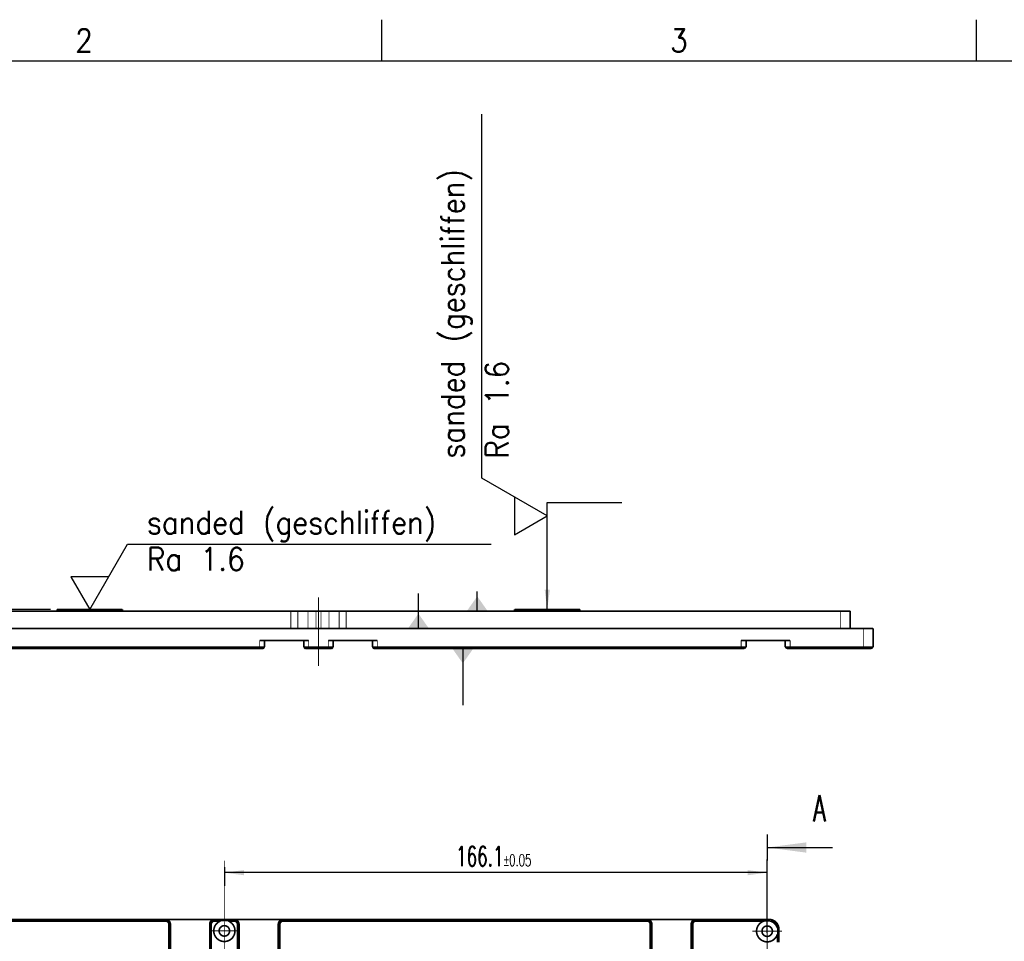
# Model space of a CAD drawing. Header units: millimetres. Extents: x -102 to 492, y -46 to 374.
# Tile 4 of 8: x 49 to 199, y 233 to 374. Entities that reach past the tile are written whole.
import ezdxf

# ---------------------------------------------------------------- set-up
doc = ezdxf.new("R2010")
doc.units = ezdxf.units.MM
doc.linetypes.add('DOT_CENTER', pattern=[14, 12, -1, 0, -1])
doc.linetypes.add('PHANTOM', pattern=[13, 10, -1, 0, -1, 0, -1])
doc.layers.add('1', color=7, linetype='Continuous')
doc.styles.add('CONVERTER_11', font='txt.shx', dxfattribs={"width": 0.63})
doc.styles.add('CONVERTER_13', font='txt.shx', dxfattribs={"width": 0.9})
doc.dimstyles.new('ME10_DIM_51', dxfattribs={"dimtxt": 6, "dimasz": 6, "dimexe": 4, "dimexo": 2, "dimgap": 2, "dimtad": 1, "dimdsep": 46, "dimtxsty": 'CONVERTER_11', "dimsah": 1, "dimcen": 0.09, "dimclrd": 3, "dimclre": 3, "dimclrt": 3, "dimadec": 0, "dimazin": 0, "dimtol": 1, "dimtp": 0.05, "dimtm": 0.05, "dimtfac": 0.6, "dimtix": 1, "dimtmove": 0, "dimatfit": 3, "dimfxl": 1, "dimtolj": 1, "dimtzin": 0, "dimarcsym": 0})
doc.dimstyles.new('ME10_DIM_57', dxfattribs={"dimtxt": 6, "dimasz": 6, "dimexe": 4, "dimexo": 2, "dimgap": 2, "dimtad": 1, "dimdsep": 46, "dimtxsty": 'CONVERTER_11', "dimsah": 1, "dimcen": 0.09, "dimclrd": 3, "dimclre": 3, "dimclrt": 3, "dimadec": 0, "dimazin": 0, "dimtol": 1, "dimtp": -0.1, "dimtm": 0.05, "dimtfac": 1, "dimtdec": 1, "dimtix": 1, "dimtmove": 0, "dimatfit": 3, "dimfxl": 1, "dimtolj": 1, "dimtzin": 0, "dimarcsym": 0})
doc.dimstyles.get("Standard").update_dxf_attribs({"dimtxt": 0.18, "dimasz": 0.18, "dimexe": 0.18, "dimexo": 0.0625, "dimgap": 0.09, "dimtad": 0, "dimtih": 1, "dimtoh": 1, "dimdec": 4, "dimzin": 0, "dimdsep": 46, "dimtxsty": 'Standard', "dimcen": 0.09, "dimadec": 0, "dimazin": 0, "dimtfac": 1, "dimtdec": 4, "dimtofl": 0, "dimtmove": 0, "dimatfit": 3, "dimfxl": 1, "dimtolj": 1, "dimtzin": 0, "dimarcsym": 0})

# ---------------------------------------------------------------- blocks, each defined once
blk = doc.blocks.new('E8027-21201_Stiffener_Inlay__5', base_point=(-10.15, 203.75))
at = {"color": 7, "linetype": 'Continuous', "const_width": 0.5}
for points in [[(30.48, 473.6), (141.8, 473.6)], [(30.48, 473.1), (141.8, 473.1)], [(141.8, 473.6), (156.8, 473.6)], [(156.8, 473.6), (162.8, 473.6)], [(156.8, 473.1), (158.55, 473.1)], [(161.05, 473.1), (162.8, 473.1)], [(162.8, 473.6), (177.8, 473.6)], [(177.8, 473.6), (289.12, 473.6)], [(177.8, 473.1), (289.12, 473.1)], [(289.12, 473.6), (304.12, 473.6)], [(326.5, 473.6), (304.12, 473.6)], [(324.92, 473.1), (304.12, 473.1)], [(142.8, 452.3), (142.8, 472.1)], [(143.3, 452.3), (143.3, 472.1)], [(155.3, 472.1), (155.3, 452.3)], [(155.8, 472.1), (155.8, 452.3)], [(163.8, 452.3), (163.8, 472.1)], [(164.3, 452.3), (164.3, 472.1)], [(176.3, 472.1), (176.3, 452.3)], [(176.8, 472.1), (176.8, 452.3)], [(290.12, 452.3), (290.12, 472.1)], [(290.62, 452.3), (290.62, 472.1)], [(302.62, 472.1), (302.62, 452.3)], [(303.12, 472.1), (303.12, 452.3)], [(329.5, 466.55), (329.5, 470.6)], [(329, 466.55), (329, 469.02)]]:
    blk.add_lwpolyline(points, dxfattribs=at)
for points in [[(143.3, 472.1, 0.414214), (141.8, 473.6, 0.414214)], [(142.8, 472.1, 0.414214), (141.8, 473.1, 0.414214)], [(156.8, 473.6, 0.414214), (155.3, 472.1, 0.414214)], [(156.8, 473.1, 0.414214), (155.8, 472.1, 0.414214)], [(158.55, 473.1, 5), (161.05, 473.1, 5)], [(164.3, 472.1, 0.414214), (162.8, 473.6, 0.414214)], [(163.8, 472.1, 0.414214), (162.8, 473.1, 0.414214)], [(177.8, 473.6, 0.414214), (176.3, 472.1, 0.414214)], [(177.8, 473.1, 0.414214), (176.8, 472.1, 0.414214)], [(290.62, 472.1, 0.414214), (289.12, 473.6, 0.414214)], [(290.12, 472.1, 0.414214), (289.12, 473.1, 0.414214)], [(304.12, 473.6, 0.414214), (302.62, 472.1, 0.414214)], [(304.12, 473.1, 0.414214), (303.12, 472.1, 0.414214)], [(324.92, 473.1, 1.648748), (329, 469.02, 1.648748)], [(329.5, 470.6, 0.414214), (326.5, 473.6, 0.414214)], [(328.94, 471.16, 0.213973), (327.06, 473.04, 0.213973)], [(328.94, 471.16, 0.288058), (327.06, 473.04, 0.288058)]]:
    blk.add_lwpolyline(points, format="xyb", dxfattribs=at)
at = {"color": 3, "linetype": 'Continuous', "const_width": 0.25}
for points in [[(141.8, 473.6), (141.8, 473.1)], [(156.8, 473.6), (156.8, 473.1)], [(162.8, 473.1), (162.8, 473.6)], [(177.8, 473.1), (177.8, 473.6)], [(289.12, 473.6), (289.12, 473.1)], [(304.12, 473.6), (304.12, 473.1)], [(326.5, 473.15), (326.5, 473.6)], [(143.3, 472.1), (142.8, 472.1)], [(155.8, 472.1), (155.3, 472.1)], [(163.8, 472.1), (164.3, 472.1)], [(176.8, 472.1), (176.3, 472.1)], [(290.62, 472.1), (290.12, 472.1)], [(303.12, 472.1), (302.62, 472.1)], [(329.5, 470.6), (329.05, 470.6)]]:
    blk.add_lwpolyline(points, dxfattribs=at)
at = {"color": 7, "linetype": 'Continuous', "const_width": 0.5}
for points in [[(158.2, 470.1, 1), (161.4, 470.1, 1)], [(324.3, 470, 1), (327.5, 470, 1)]]:
    blk.add_lwpolyline(points, format="xyb", close=True, dxfattribs=at)
at = {"color": 7, "linetype": 'Continuous'}
for points, knots in [([(161.05, 473.1), (160.84, 473.14), (160.43, 473.21), (159.8, 473.23), (159.17, 473.21), (158.76, 473.14), (158.55, 473.1)], [0, 0, 0, 0, 0.630791, 1.255621, 1.882717, 2.515546, 2.515546, 2.515546, 2.515546]), ([(324.92, 473.1), (325.05, 473.12), (325.31, 473.15), (325.71, 473.18), (326.1, 473.18), (326.37, 473.16), (326.5, 473.15)], [0, 0, 0, 0, 0.394979, 0.78794, 1.183776, 1.580431, 1.580431, 1.580431, 1.580431]), ([(326.5, 473.15), (326.55, 473.14), (326.64, 473.13), (326.78, 473.11), (326.92, 473.08), (327.01, 473.05), (327.06, 473.04)], [0, 0, 0, 0, 0.1482553, 0.284154, 0.4199773, 0.5680007, 0.5680007, 0.5680007, 0.5680007]), ([(328.94, 471.16), (328.95, 471.11), (328.98, 471.02), (329.01, 470.88), (329.03, 470.74), (329.04, 470.65), (329.05, 470.6)], [0, 0, 0, 0, 0.1418891, 0.2838469, 0.4197455, 0.5680008, 0.5680008, 0.5680008, 0.5680008]), ([(329.05, 470.6), (329.06, 470.47), (329.08, 470.21), (329.08, 469.81), (329.05, 469.42), (329.02, 469.15), (329, 469.02)], [0, 0, 0, 0, 0.395541, 0.79029, 1.184248, 1.580431, 1.580431, 1.580431, 1.580431])]:
    blk.add_open_spline(points, degree=3, knots=knots, dxfattribs=at)
at = {"layer": '1', "color": 1, "linetype": 'DOT_CENTER', "const_width": 0.25}
for points in [[(159.8, 474.68), (159.8, 465.53)], [(325.9, 474.58), (325.9, 465.43)], [(164.38, 470.1), (155.23, 470.1)], [(330.48, 470), (321.33, 470)], [(325.9, 467.48), (325.9, 462.73)]]:
    blk.add_lwpolyline(points, dxfattribs=at)
blk = doc.blocks.new('*D78')
at = {"layer": '1', "color": 3, "linetype": 'Continuous'}
for p, q in [((325.9, 469.48), (325.9, 491.9)), ((159.8, 489.57), (159.8, 483.9)), ((325.9, 487.9), (159.8, 487.9))]:
    blk.add_line(p, q, dxfattribs=at)
at = {"layer": '1', "color": 3}
for points in [[(165.8, 488.69), (165.8, 487.11), (159.8, 487.9)], [(319.9, 487.11), (319.9, 488.69), (325.9, 487.9)]]:
    blk.add_solid(points, dxfattribs=at)
at = {"layer": '1', "color": 3, "insert": (230.68, 489.9), "char_height": 6, "attachment_point": 7, "rotation": 0.0001, "line_spacing_factor": 0.60024, "style": 'CONVERTER_11'}
blk.add_mtext('\\C3;166.1\\C3;\\H3.6;{\\Fgdt;`}0.05', dxfattribs=at)
blk = doc.blocks.new('AM_CREATE_SYMBOL_SURFACE__6', base_point=(129.3, 298.5))
at = {"layer": '1', "color": 7, "linetype": 'Continuous'}
for p, q in [((119.3, 304.27), (119.3, 359.93)), ((129.3, 298.5), (119.3, 304.27)), ((124.3, 301.39), (124.3, 295.62)), ((124.3, 295.62), (129.3, 298.5))]:
    blk.add_line(p, q, dxfattribs=at)
at = {"layer": '1', "color": 3, "char_height": 3.5, "attachment_point": 7, "rotation": 90, "line_spacing_factor": 1.080432, "style": 'CONVERTER_13'}
for s, insert in [('sanded (geschliffen)', (117.75, 307.25)), ('Ra 1.6', (123.35, 307.25))]:
    blk.add_mtext(s, dxfattribs=dict(at, insert=insert))
blk = doc.blocks.new('AM_CREATE_SYMBOL_SURFACE__7', base_point=(59.3, 284.2))
at = {"layer": '1', "color": 7, "linetype": 'Continuous'}
for p, q in [((59.3, 284.2), (65.07, 294.2)), ((65.07, 294.2), (120.72, 294.2)), ((62.18, 289.2), (56.42, 289.2)), ((56.42, 289.2), (59.3, 284.2))]:
    blk.add_line(p, q, dxfattribs=at)
at = {"layer": '1', "color": 3, "style": 'CONVERTER_13', "width": 0.9}
for s, p in [('sanded (geschliffen)', (68.05, 295.75)), ('Ra 1.6', (68.05, 290.15))]:
    blk.add_text(s, height=3.5, dxfattribs=at).set_placement(p)
blk = doc.blocks.new('E8027-21201_Stiffener_Inlay__11', base_point=(18.65, 556.15))
at = {"color": 7, "linetype": 'Continuous', "const_width": 0.5}
for points in [[(25.9, 567.9), (28.9, 567.9)], [(25.9, 562.6), (25.9, 567.9)], [(108.6, 567.9), (28.9, 567.9)], [(108.6, 567.9), (108.6, 568.4)], [(128.6, 568.4), (108.6, 568.4)], [(128.6, 567.9), (108.6, 567.9)], [(128.6, 567.9), (128.6, 568.4)], [(180.15, 567.9), (128.6, 567.9)], [(180.15, 567.9), (182.27, 567.9)], [(182.27, 567.9), (185.37, 567.9)], [(187.84, 567.9), (185.37, 567.9)], [(189.36, 567.9), (187.84, 567.9)], [(191.83, 567.9), (189.36, 567.9)], [(194.93, 567.9), (191.83, 567.9)], [(197.05, 567.9), (194.93, 567.9)], [(248.6, 567.9), (197.05, 567.9)], [(268.6, 568.4), (248.6, 568.4)], [(248.6, 567.9), (248.6, 568.4)], [(268.6, 567.9), (248.6, 567.9)], [(268.6, 567.9), (268.6, 568.4)], [(348.3, 567.9), (268.6, 567.9)], [(351.3, 567.9), (348.3, 567.9)], [(351.3, 567.9), (351.3, 562.6)], [(18.9, 562.6), (21.9, 562.6)], [(18.9, 556.9), (18.9, 562.6)], [(21.9, 562.6), (25.9, 562.6)], [(25.9, 562.6), (28.9, 562.6)], [(28.9, 562.6), (180.15, 562.6)], [(180.15, 562.6), (182.27, 562.6)], [(182.27, 562.6), (185.37, 562.6)], [(185.37, 562.6), (187.84, 562.6)], [(187.84, 562.6), (189.36, 562.6)], [(189.36, 562.6), (191.83, 562.6)], [(191.83, 562.6), (194.93, 562.6)], [(194.93, 562.6), (197.05, 562.6)], [(197.05, 562.6), (348.3, 562.6)], [(348.3, 562.6), (351.3, 562.6)], [(351.3, 562.6), (355.3, 562.6)], [(355.3, 562.6), (358.3, 562.6)], [(358.3, 556.9), (358.3, 562.6)], [(44.28, 558.9), (45.78, 558.9)], [(45.78, 558.9), (57.78, 558.9)], [(45.78, 556.9), (45.78, 558.9)], [(57.78, 556.9), (57.78, 558.9)], [(57.78, 558.9), (59.28, 558.9)], [(170.6, 558.9), (172.1, 558.9)], [(172.1, 556.9), (172.1, 558.9)], [(172.1, 558.9), (184.1, 558.9)], [(184.1, 558.9), (185.6, 558.9)], [(184.1, 558.9), (184.1, 556.9)], [(191.6, 558.9), (193.1, 558.9)], [(193.1, 556.9), (193.1, 558.9)], [(193.1, 558.9), (205.1, 558.9)], [(205.1, 556.9), (205.1, 558.9)], [(205.1, 558.9), (206.6, 558.9)], [(317.92, 558.9), (319.42, 558.9)], [(319.42, 558.9), (331.42, 558.9)], [(319.42, 556.9), (319.42, 558.9)], [(331.42, 558.9), (332.92, 558.9)], [(331.42, 558.9), (331.42, 556.9)], [(19.35, 556.45), (18.9, 556.9)], [(18.9, 556.9), (21.9, 556.9)], [(19.4, 556.4), (19.35, 556.45)], [(19.4, 556.4), (19.46, 556.4)], [(21.34, 556.4), (19.46, 556.4)], [(23.48, 556.4), (21.34, 556.4)], [(44.28, 556.9), (21.9, 556.9)], [(44.28, 556.4), (23.48, 556.4)], [(44.28, 556.9), (45.78, 556.9)], [(44.28, 556.4), (45.28, 556.4)], [(45.28, 556.4), (45.78, 556.9)], [(57.78, 556.9), (59.28, 556.9)], [(58.28, 556.4), (57.78, 556.9)], [(58.28, 556.4), (59.28, 556.4)], [(59.28, 556.9), (170.6, 556.9)], [(59.28, 556.4), (170.6, 556.4)], [(170.6, 556.9), (172.1, 556.9)], [(170.6, 556.4), (171.6, 556.4)], [(171.6, 556.4), (172.1, 556.9)], [(185.6, 556.9), (184.1, 556.9)], [(184.6, 556.4), (184.1, 556.9)], [(185.6, 556.4), (184.6, 556.4)], [(185.6, 556.9), (191.6, 556.9)], [(185.6, 556.4), (187.35, 556.4)], [(189.85, 556.4), (187.35, 556.4)], [(189.85, 556.4), (191.6, 556.4)], [(191.6, 556.9), (193.1, 556.9)], [(191.6, 556.4), (192.6, 556.4)], [(192.6, 556.4), (193.1, 556.9)], [(205.1, 556.9), (206.6, 556.9)], [(205.6, 556.4), (205.1, 556.9)], [(205.6, 556.4), (206.6, 556.4)], [(206.6, 556.9), (317.92, 556.9)], [(206.6, 556.4), (317.92, 556.4)], [(317.92, 556.9), (319.42, 556.9)], [(317.92, 556.4), (318.92, 556.4)], [(318.92, 556.4), (319.42, 556.9)], [(332.92, 556.9), (331.42, 556.9)], [(331.92, 556.4), (331.42, 556.9)], [(332.92, 556.4), (331.92, 556.4)], [(355.3, 556.9), (332.92, 556.9)], [(353.72, 556.4), (332.92, 556.4)], [(353.72, 556.4), (355.86, 556.4)], [(358.3, 556.9), (355.3, 556.9)], [(355.86, 556.4), (357.74, 556.4)], [(357.74, 556.4), (357.8, 556.4)], [(357.85, 556.45), (357.8, 556.4)], [(357.85, 556.45), (358.3, 556.9)]]:
    blk.add_lwpolyline(points, dxfattribs=at)
at = {"color": 3, "linetype": 'Continuous', "const_width": 0.25}
for points in [[(28.9, 562.6), (28.9, 567.9)], [(180.15, 562.6), (180.15, 567.9)], [(182.27, 562.6), (182.27, 567.9)], [(185.37, 562.6), (185.37, 567.9)], [(187.84, 562.6), (187.84, 567.9)], [(189.36, 562.6), (189.36, 567.9)], [(191.83, 562.6), (191.83, 567.9)], [(194.93, 562.6), (194.93, 567.9)], [(197.05, 562.6), (197.05, 567.9)], [(348.3, 562.6), (348.3, 567.9)], [(21.9, 562.6), (21.9, 556.9)], [(355.3, 562.6), (355.3, 556.9)], [(44.28, 556.9), (44.28, 558.9)], [(59.28, 558.9), (59.28, 556.9)], [(170.6, 556.9), (170.6, 558.9)], [(185.6, 558.9), (185.6, 556.9)], [(191.6, 556.9), (191.6, 558.9)], [(206.6, 558.9), (206.6, 556.9)], [(317.92, 556.9), (317.92, 558.9)], [(332.92, 558.9), (332.92, 556.9)], [(21.9, 556.9), (21.9, 556.45)], [(44.28, 556.9), (44.28, 556.4)], [(59.28, 556.9), (59.28, 556.4)], [(170.6, 556.9), (170.6, 556.4)], [(185.6, 556.9), (185.6, 556.4)], [(191.6, 556.4), (191.6, 556.9)], [(206.6, 556.4), (206.6, 556.9)], [(317.92, 556.9), (317.92, 556.4)], [(332.92, 556.9), (332.92, 556.4)], [(355.3, 556.45), (355.3, 556.9)]]:
    blk.add_lwpolyline(points, dxfattribs=at)
at = {"color": 7, "linetype": 'Continuous'}
for points, knots in [([(19.35, 556.45), (19.36, 556.44), (19.37, 556.43), (19.4, 556.42), (19.43, 556.41), (19.45, 556.4), (19.46, 556.4)], [0, 0, 0, 0, 0.0202592, 0.0480931, 0.0809281, 0.1200421, 0.1200421, 0.1200421, 0.1200421]), ([(21.34, 556.4), (21.39, 556.4), (21.48, 556.41), (21.62, 556.42), (21.76, 556.43), (21.85, 556.44), (21.9, 556.45)], [0, 0, 0, 0, 0.1431437, 0.2761924, 0.4106255, 0.5584304, 0.5584304, 0.5584304, 0.5584304]), ([(21.9, 556.45), (22.03, 556.46), (22.3, 556.48), (22.69, 556.48), (23.09, 556.45), (23.35, 556.42), (23.48, 556.4)], [0, 0, 0, 0, 0.39666, 0.792491, 1.185316, 1.580431, 1.580431, 1.580431, 1.580431]), ([(189.85, 556.4), (189.64, 556.44), (189.23, 556.51), (188.6, 556.53), (187.97, 556.51), (187.56, 556.44), (187.35, 556.4)], [0, 0, 0, 0, 0.630774, 1.255621, 1.882717, 2.515546, 2.515546, 2.515546, 2.515546]), ([(355.3, 556.45), (355.17, 556.46), (354.9, 556.48), (354.51, 556.48), (354.11, 556.45), (353.85, 556.42), (353.72, 556.4)], [0, 0, 0, 0, 0.396682, 0.792491, 1.18532, 1.580431, 1.580431, 1.580431, 1.580431]), ([(355.86, 556.4), (355.81, 556.4), (355.72, 556.41), (355.58, 556.42), (355.44, 556.43), (355.35, 556.44), (355.3, 556.45)], [0, 0, 0, 0, 0.1431437, 0.2761924, 0.4106255, 0.5584304, 0.5584304, 0.5584304, 0.5584304]), ([(357.85, 556.45), (357.84, 556.44), (357.83, 556.43), (357.8, 556.42), (357.77, 556.41), (357.75, 556.4), (357.74, 556.4)], [0, 0, 0, 0, 0.0202592, 0.0480931, 0.0809281, 0.1200421, 0.1200421, 0.1200421, 0.1200421])]:
    blk.add_open_spline(points, degree=3, knots=knots, dxfattribs=at)
at = {"layer": '1', "color": 1, "linetype": 'DOT_CENTER', "const_width": 0.25}
blk.add_lwpolyline([(188.6, 551.1), (188.6, 572.05)], dxfattribs=at)
blk = doc.blocks.new('*D88')
at = {"layer": '1', "color": 3, "linetype": 'Continuous'}
for p, q in [((88.54, 568.4), (88.54, 580.4)), ((106.6, 568.4), (84.54, 568.4)), ((88.54, 556.4), (88.54, 568.4)), ((168.6, 556.4), (84.54, 556.4)), ((88.54, 523.69), (88.54, 556.4))]:
    blk.add_line(p, q, dxfattribs=at)
at = {"layer": '1', "color": 3}
for points in [[(87.75, 574.4), (89.33, 574.4), (88.54, 568.4)], [(89.33, 550.4), (87.75, 550.4), (88.54, 556.4)]]:
    blk.add_solid(points, dxfattribs=at)
at = {"layer": '1', "color": 3, "insert": (82.04, 523.69), "char_height": 6, "attachment_point": 7, "rotation": 90, "line_spacing_factor": 0.60024, "style": 'CONVERTER_11'}
blk.add_mtext('\\C3;12\\C3;\\H6;\\S-0.1^ -0.05;', dxfattribs=at)
blk = doc.blocks.new('Drawing_Grid_Zones', base_point=(-95.7, -39.29))
at = {"layer": '1', "color": 4, "linetype": 'Continuous'}
for p, q in [((103.93, 374.36), (103.93, 368.01)), ((194.95, 368.01), (194.95, 374.36))]:
    blk.add_line(p, q, dxfattribs=at)
at = {"layer": '1', "color": 4, "char_height": 3.5, "attachment_point": 5, "line_spacing_factor": 1.080432, "style": 'CONVERTER_13'}
for s, insert in [('2', (58.42, 371.19)), ('3', (149.44, 371.19))]:
    blk.add_mtext(s, dxfattribs=dict(at, insert=insert))
blk = doc.blocks.new('A2_Size_Advantest_Frame', base_point=(-95.7, -39.29))
at = {"layer": '1', "color": 7, "linetype": 'Continuous'}
blk.add_line((482.6, 368.01), (-92.7, 368.01), dxfattribs=at)
at = {"layer": '1'}
blk.add_blockref('Drawing_Grid_Zones', (-95.7, -39.29), dxfattribs=at)
blk = doc.blocks.new('A-A__4', base_point=(229.45, 168.49))
at = {"layer": '1', "color": 4, "linetype": 'PHANTOM', "const_width": 0.35}
blk.add_lwpolyline([(325.9, 423.09), (325.9, 495.59)], dxfattribs=at)
at = {"layer": '1', "color": 4}
blk.add_solid([(337.9, 497.17), (337.9, 494.01), (325.9, 495.59)], dxfattribs=at)
at = {"layer": '1', "color": 4, "insert": (341.9, 507.59), "char_height": 8, "attachment_point": 5, "line_spacing_factor": 1.080432, "style": 'CONVERTER_11'}
blk.add_mtext('A', dxfattribs=at)
at = {"layer": '1', "color": 4, "linetype": 'Continuous', "has_arrowhead": 0}
for points in [[(325.9, 499.59), (325.9, 495.59)], [(325.9, 495.59), (325.9, 491.59)], [(325.9, 495.59), (345.9, 495.59)]]:
    blk.add_leader(points, dimstyle='Standard', dxfattribs=at)
blk = doc.blocks.new('Front1', base_point=(159.8, 338.8))
at = {"layer": '1', "color": 1, "linetype": 'DOT_CENTER', "const_width": 0.25}
blk.add_lwpolyline([(159.8, 189.259), (159.8, 491.572)], dxfattribs=at)
blk.add_blockref('E8027-21201_Stiffener_Inlay__5', (-10.15, 203.75))
at = {"layer": '1'}
blk.add_blockref('A-A__4', (229.45, 168.49), dxfattribs=at)
dim = blk.add_linear_dim(base=(325.9, 487.901), p1=(159.8, 491.572), p2=(325.9, 467.475), dimstyle='ME10_DIM_51', dxfattribs=at)
dim.commit()
dim.dimension.update_dxf_attribs({"geometry": '*D78', "text_midpoint": (242.85, 492.901), "text_rotation": 0.00014})
blk = doc.blocks.new('Top1', base_point=(188.6, 562.4))
at = {"layer": '1', "color": 3}
for points in [[(257.81, 574.4), (259.39, 574.4), (258.6, 568.4)], [(237.178, 572.4), (233.997, 567.9), (240.359, 567.9)], [(219.187, 567.1), (216.006, 562.6), (222.368, 562.6)], [(232.767, 551.9), (235.948, 556.4), (229.586, 556.4)]]:
    blk.add_solid(points, dxfattribs=at)
blk.add_blockref('E8027-21201_Stiffener_Inlay__11', (18.65, 556.15))
at = {"layer": '1', "xscale": 2, "yscale": 2, "zscale": 2}
for name, p in [('AM_CREATE_SYMBOL_SURFACE__6', (258.6, 597.005)), ('AM_CREATE_SYMBOL_SURFACE__7', (118.6, 568.4))]:
    blk.add_blockref(name, p, dxfattribs=at)
at = {"layer": '1'}
dim = blk.add_linear_dim(base=(88.541, 556.4), p1=(108.6, 568.4), p2=(170.6, 556.4), angle=90, dimstyle='ME10_DIM_57', dxfattribs=at)
dim.commit()
dim.dimension.update_dxf_attribs({"geometry": '*D88', "text_midpoint": (79.041, 535.109), "text_rotation": 90})
at = {"layer": '1', "color": 3, "linetype": 'Continuous', "has_arrowhead": 0}
for points in [[(258.6, 568.4), (258.6, 601.105), (281.399, 601.105)], [(219.187, 562.6), (219.187, 573.308)], [(237.178, 567.9), (237.178, 573.908)], [(232.767, 556.4), (232.767, 539.099)]]:
    blk.add_leader(points, dimstyle='Standard', dxfattribs=at)

msp = doc.modelspace()

# ---------------------------------------------------------------- block references
msp.add_blockref('A2_Size_Advantest_Frame', (-95.7, -39.29))
at = {"xscale": 0.5, "yscale": 0.5, "zscale": 0.5}
for name, p in [('Top1', (94.3, 281.2)), ('Front1', (79.9, 169.4))]:
    msp.add_blockref(name, p, dxfattribs=at)

doc.saveas('drawing.dxf')
